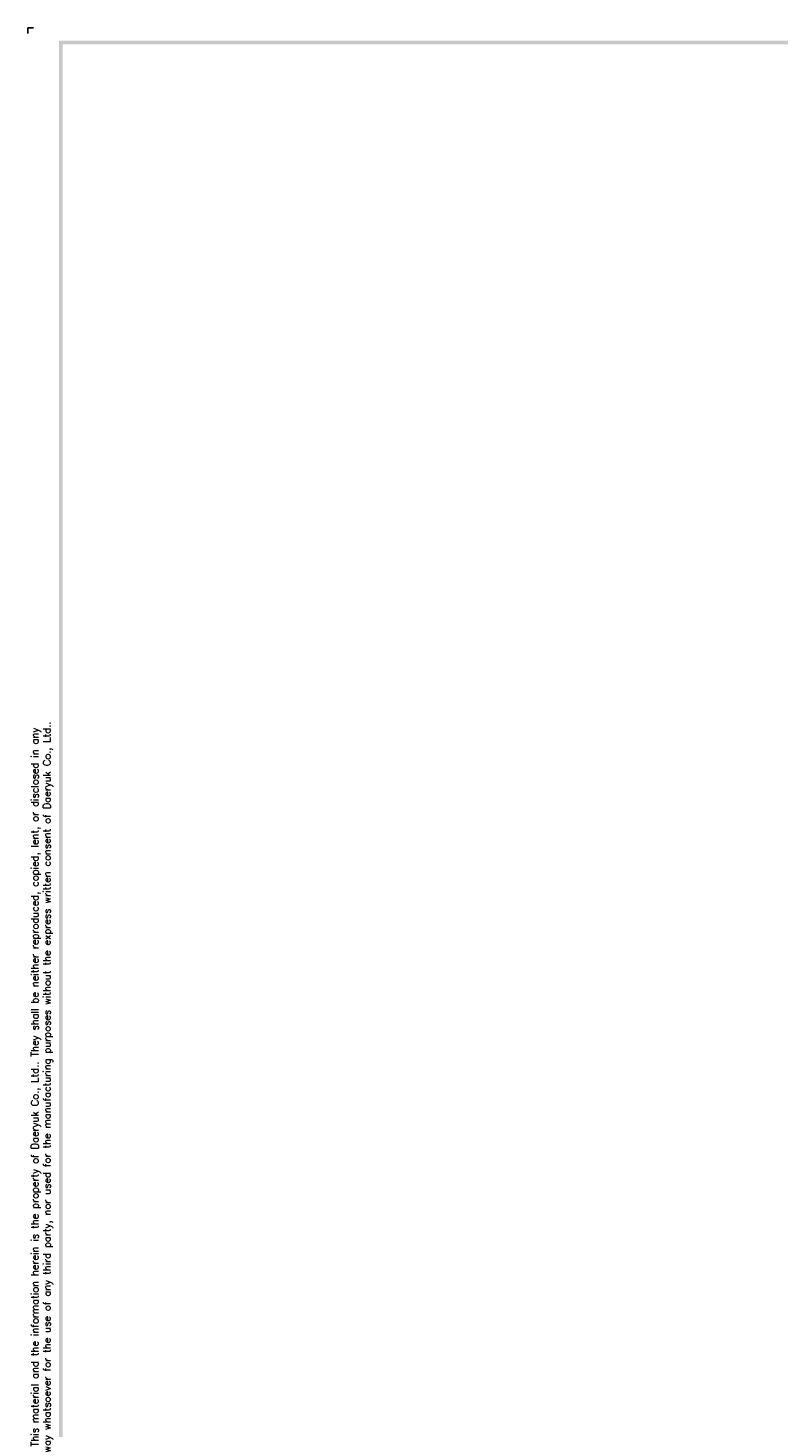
# Model space of a CAD drawing. Extents: x 165 to 860, y -1865 to 556.
# Tile 2 of 7: x 165 to 338, y 233 to 556. Entities that reach past the tile are written whole.
import ezdxf

# ---------------------------------------------------------------- set-up
doc = ezdxf.new("R2010")
doc.units = 0
doc.header["$MEASUREMENT"] = 0
doc.layers.add('di', color=3, linetype='CONTINUOUS')
doc.layers.add('dwg', color=7, linetype='CONTINUOUS')
doc.styles.get("Standard").update_dxf_attribs({"font": 'romans.shx', "height": 2, "bigfont": 'hgs.shx'})

msp = doc.modelspace()

# ---------------------------------------------------------------- linework, layer by layer
at = {"layer": 'di'}
for p in [(165.932, 555.675), (164.672, 554.415)]:
    msp.add_line(p, (164.672, 555.675), dxfattribs=at)
at = {"layer": 'dwg'}
for points in [[(171.812, 552.735), (172.652, 551.895), (857.252, 552.735), (856.412, 551.895)], [(171.812, 70.575), (172.652, 70.995), (171.812, 552.735), (172.652, 551.895)]]:
    msp.add_trace(points, dxfattribs=at)

# ---------------------------------------------------------------- texts
at = {"layer": 'di', "insert": (167.92, 310.672), "char_height": 1.68, "width": 183.76343, "attachment_point": 5, "rotation": 90}
msp.add_mtext('\\A1;This material and the information herein is the property of Daeryuk Co., Ltd.. They shall be neither reproduced, copied, lent, or disclosed in any\\Pway whatsoever for the use of any third party, nor used for the manufacturing purposes without the express written consent of Daeryuk Co., Ltd..', dxfattribs=at)

doc.saveas('drawing.dxf')
